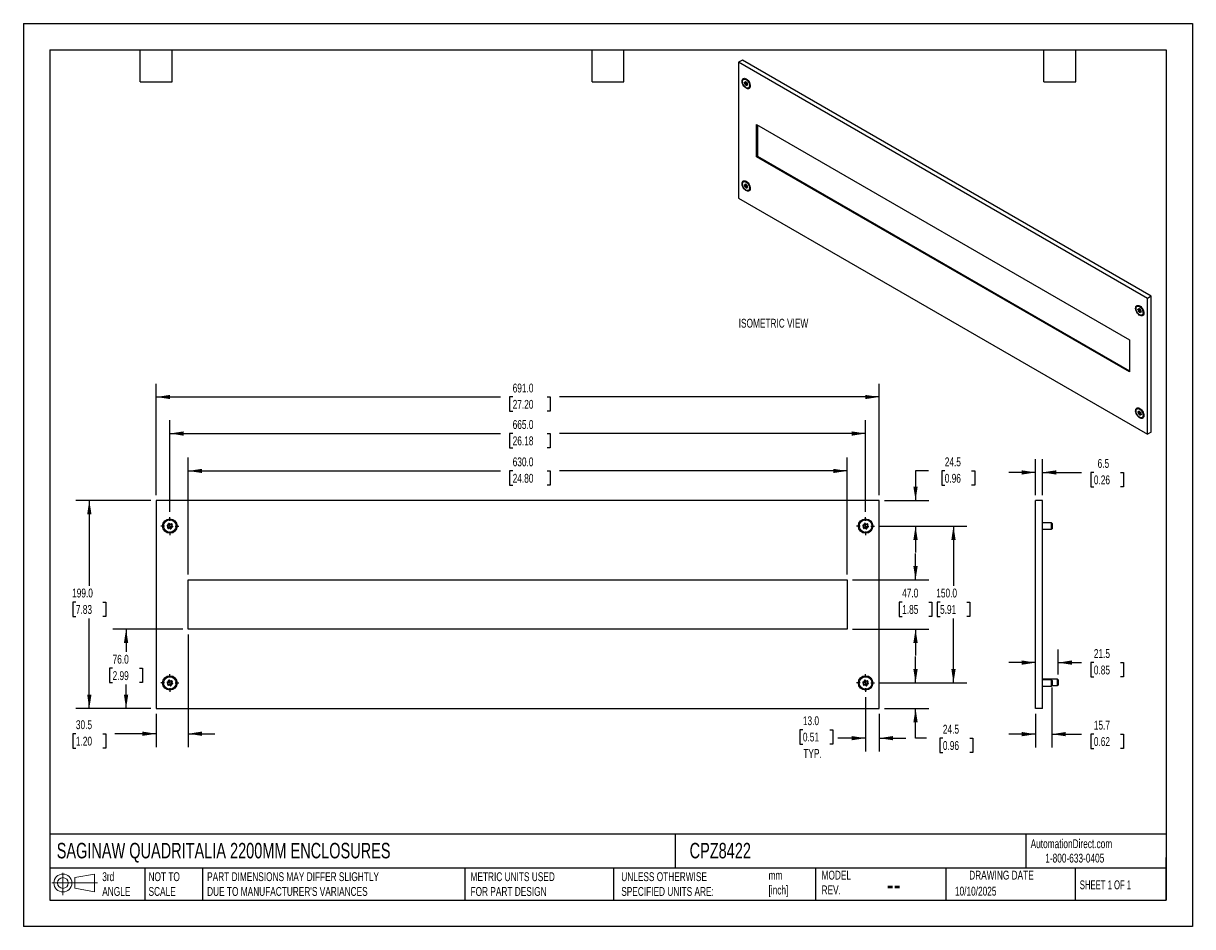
# Model space of a CAD drawing. Header units: millimetres. Extents: x 0 to 1118, y 0 to 864.
import ezdxf

# ---------------------------------------------------------------- set-up
doc = ezdxf.new("R2010")
doc.units = ezdxf.units.MM
doc.header["$LTSCALE"] = 4
doc.layers.add('DIMENSIONS', color=140, linetype='Continuous', lineweight=25)
doc.layers.add('TEXT', color=140, linetype='Continuous', lineweight=25)
doc.styles.add('SLDTEXTSTYLE0', font='TXT', dxfattribs={"width": 0.7})
doc.styles.add('SLDTEXTSTYLE1', font='TXT', dxfattribs={"width": 0.65})
doc.dimstyles.new('SLDDIMSTYLE0', dxfattribs={"dimtxt": 8.632031, "dimasz": 13.208, "dimexe": 0, "dimexo": 0.0625, "dimgap": 2.158008, "dimtad": 0, "dimtih": 1, "dimtoh": 1, "dimdec": 1, "dimrnd": 1e-09, "dimzin": 4, "dimdsep": 46, "dimtxsty": 'SLDTEXTSTYLE0', "dimsah": 1, "dimcen": 0.09, "dimadec": 0, "dimazin": 1, "dimtfac": 1, "dimtdec": 1, "dimtmove": 0, "dimatfit": 0, "dimfxl": 0, "dimfrac": 2, "dimtolj": 1, "dimtzin": 12, "dimarcsym": 0})
doc.dimstyles.new('SLDDIMSTYLE1', dxfattribs={"dimtxt": 8.632031, "dimasz": 13.208, "dimexe": 0, "dimexo": 0.0625, "dimgap": 2.158008, "dimtad": 0, "dimtih": 1, "dimtoh": 1, "dimdec": 1, "dimrnd": 1e-09, "dimzin": 12, "dimdsep": 46, "dimtxsty": 'SLDTEXTSTYLE0', "dimsah": 1, "dimcen": 0.09, "dimadec": 0, "dimazin": 3, "dimtfac": 1, "dimtdec": 1, "dimtmove": 0, "dimatfit": 0, "dimfxl": 0, "dimfrac": 2, "dimtolj": 1, "dimtzin": 12, "dimarcsym": 0})
doc.dimstyles.new('SLDDIMSTYLE2', dxfattribs={"dimtxt": 8.632031, "dimasz": 13.208, "dimexe": 0, "dimexo": 0.0625, "dimgap": 2.158008, "dimtad": 0, "dimtih": 1, "dimtoh": 1, "dimdec": 1, "dimrnd": 1e-09, "dimzin": 4, "dimdsep": 46, "dimtxsty": 'SLDTEXTSTYLE0', "dimsah": 1, "dimcen": 0.09, "dimadec": 0, "dimazin": 1, "dimtfac": 1, "dimtdec": 1, "dimtofl": 0, "dimtmove": 0, "dimatfit": 3, "dimfxl": 0, "dimfrac": 2, "dimtolj": 1, "dimtzin": 12, "dimarcsym": 0})

# ---------------------------------------------------------------- blocks, each defined once
blk = doc.blocks.new('Block11')
at = {"color": 7, "linetype": 'Continuous', "lineweight": 18}
for p, q in [((0, 11.5), (43.5, 11.5)), ((10.4, 21.2), (10.4, 0)), ((21.9, 16.7), (40.7, 20.1)), ((21.9, 6.4), (21.9, 16.7)), ((40.7, 20.1), (40.7, 2.9)), ((21.9, 6.4), (40.7, 2.9))]:
    blk.add_line(p, q, dxfattribs=at)
for radius in [8.6, 5.14]:
    blk.add_circle((10.4, 11.5), radius, dxfattribs=at)
blk = doc.blocks.new('Block12')
at = {"color": 7, "linetype": 'Continuous'}
blk.add_blockref('Block11', (0, 0), dxfattribs=at)
blk = doc.blocks.new('_D')
at = {"layer": 'DIMENSIONS'}
for p, q in [((805, 219.4), (805, 167.5)), ((818, 203.4), (818, 167.5)), ((745.1, 188.3), (742.2, 188.3)), ((742.2, 188.3), (742.2, 174.5)), ((770.7, 188.3), (773.6, 188.3)), ((773.6, 188.3), (773.6, 174.5)), ((805, 180.2), (778.5, 180.2)), ((818, 180.2), (843.4, 180.2)), ((742.2, 174.5), (745.1, 174.5)), ((773.6, 174.5), (770.7, 174.5))]:
    blk.add_line(p, q, dxfattribs=at)
for points in [[(805, 180.2), (791.8, 182.2), (791.8, 178.2)], [(818, 180.2), (831.2, 178.2), (831.2, 182.2)]]:
    blk.add_solid(points, dxfattribs=at)
at = {"layer": 'DIMENSIONS', "char_height": 8.47, "attachment_point": 1, "style": 'SLDTEXTSTYLE0'}
for s, insert in [('13.0', (745.1, 201.1)), ('0.51', (745.1, 185.5)), ('TYP.', (745.5, 169.8))]:
    blk.add_mtext(s, dxfattribs=dict(at, insert=insert))
blk = doc.blocks.new('_D_1')
at = {"layer": 'DIMENSIONS'}
for p, q in [((852.8, 233), (852.8, 258.4)), ((818.6, 233), (865.5, 233)), ((823.1, 208.5), (865.5, 208.5)), ((852.8, 180.2), (852.8, 208.5)), ((863.4, 180.2), (852.8, 180.2)), ((878.9, 180.2), (876, 180.2)), ((876, 180.2), (876, 166.5)), ((904.6, 180.2), (907.5, 180.2)), ((907.5, 180.2), (907.5, 166.5)), ((876, 166.5), (878.9, 166.5)), ((907.5, 166.5), (904.6, 166.5))]:
    blk.add_line(p, q, dxfattribs=at)
for points in [[(852.8, 233), (854.8, 246.2), (850.7, 246.2)], [(852.8, 208.5), (850.7, 195.3), (854.8, 195.3)]]:
    blk.add_solid(points, dxfattribs=at)
at = {"layer": 'DIMENSIONS', "char_height": 8.47, "attachment_point": 1, "style": 'SLDTEXTSTYLE0'}
for s, insert in [('24.5', (878.9, 193)), ('0.96', (878.9, 177.4))]:
    blk.add_mtext(s, dxfattribs=dict(at, insert=insert))
blk = doc.blocks.new('_D_2')
at = {"layer": 'DIMENSIONS'}
for p, q in [((852.8, 331.5), (852.8, 356.9)), ((792.6, 331.5), (865.5, 331.5)), ((840, 310.3), (837.1, 310.3)), ((837.1, 310.3), (837.1, 296.6)), ((865.6, 310.3), (868.5, 310.3)), ((868.5, 310.3), (868.5, 296.6)), ((837.1, 296.6), (840, 296.6)), ((868.5, 296.6), (865.6, 296.6)), ((792.6, 284.5), (865.5, 284.5)), ((852.8, 284.5), (852.8, 259.1))]:
    blk.add_line(p, q, dxfattribs=at)
for points in [[(852.8, 331.5), (854.8, 344.7), (850.7, 344.7)], [(852.8, 284.5), (850.7, 271.3), (854.8, 271.3)]]:
    blk.add_solid(points, dxfattribs=at)
at = {"layer": 'DIMENSIONS', "char_height": 8.47, "attachment_point": 1, "style": 'SLDTEXTSTYLE0'}
for s, insert in [('47.0', (840, 323.2)), ('1.85', (840, 307.5))]:
    blk.add_mtext(s, dxfattribs=dict(at, insert=insert))
blk = doc.blocks.new('_D_3')
at = {"layer": 'DIMENSIONS'}
for p, q in [((865.2, 435.7), (852.8, 435.7)), ((852.8, 435.7), (852.8, 407.5)), ((880.7, 435.7), (877.8, 435.7)), ((877.8, 435.7), (877.8, 422)), ((906.4, 435.7), (909.3, 435.7)), ((909.3, 435.7), (909.3, 422)), ((877.8, 422), (880.7, 422)), ((909.3, 422), (906.4, 422)), ((823.1, 407.5), (865.5, 407.5)), ((818.6, 383), (865.5, 383)), ((852.8, 383), (852.8, 357.6))]:
    blk.add_line(p, q, dxfattribs=at)
for points in [[(852.8, 407.5), (854.8, 420.7), (850.7, 420.7)], [(852.8, 383), (850.7, 369.8), (854.8, 369.8)]]:
    blk.add_solid(points, dxfattribs=at)
at = {"layer": 'DIMENSIONS', "char_height": 8.47, "attachment_point": 1, "style": 'SLDTEXTSTYLE0'}
for s, insert in [('24.5', (880.7, 448.6)), ('0.96', (880.7, 432.9))]:
    blk.add_mtext(s, dxfattribs=dict(at, insert=insert))
blk = doc.blocks.new('_D_4')
at = {"layer": 'DIMENSIONS'}
for p, q in [((818.6, 383), (901.7, 383)), ((889, 383), (889, 326)), ((876.2, 310.3), (873.3, 310.3)), ((873.3, 310.3), (873.3, 296.6)), ((901.9, 310.3), (904.8, 310.3)), ((904.8, 310.3), (904.8, 296.6)), ((873.3, 296.6), (876.2, 296.6)), ((889, 233), (889, 294.7)), ((904.8, 296.6), (901.9, 296.6)), ((818.6, 233), (901.7, 233))]:
    blk.add_line(p, q, dxfattribs=at)
for points in [[(889, 383), (887, 369.8), (891.1, 369.8)], [(889, 233), (891.1, 246.2), (887, 246.2)]]:
    blk.add_solid(points, dxfattribs=at)
at = {"layer": 'DIMENSIONS', "char_height": 8.47, "attachment_point": 1, "style": 'SLDTEXTSTYLE0'}
for s, insert in [('150.0', (872.6, 323.2)), ('5.91', (876.2, 307.5))]:
    blk.add_mtext(s, dxfattribs=dict(at, insert=insert))
blk = doc.blocks.new('_D_5')
at = {"layer": 'DIMENSIONS'}
for p, q in [((157.5, 336.6), (157.5, 448.4)), ((787.5, 336.6), (787.5, 448.4)), ((157.5, 435.7), (456, 435.7)), ((467.7, 435.7), (464.8, 435.7)), ((464.8, 435.7), (464.8, 422)), ((500.6, 435.7), (503.5, 435.7)), ((503.5, 435.7), (503.5, 422)), ((787.5, 435.7), (512.3, 435.7)), ((464.8, 422), (467.7, 422)), ((503.5, 422), (500.6, 422))]:
    blk.add_line(p, q, dxfattribs=at)
for points in [[(157.5, 435.7), (170.7, 433.7), (170.7, 437.7)], [(787.5, 435.7), (774.3, 437.7), (774.3, 433.7)]]:
    blk.add_solid(points, dxfattribs=at)
at = {"layer": 'DIMENSIONS', "char_height": 8.47, "attachment_point": 1, "style": 'SLDTEXTSTYLE0'}
for s, insert in [('630.0', (467.7, 448.6)), ('24.80', (467.7, 432.9))]:
    blk.add_mtext(s, dxfattribs=dict(at, insert=insert))
blk = doc.blocks.new('_D_6')
at = {"layer": 'DIMENSIONS'}
for p, q in [((140, 396.6), (140, 484.2)), ((805, 396.6), (805, 484.2)), ((140, 471.5), (456, 471.5)), ((467.7, 471.5), (464.8, 471.5)), ((464.8, 471.5), (464.8, 457.8)), ((500.6, 471.5), (503.5, 471.5)), ((503.5, 471.5), (503.5, 457.8)), ((805, 471.5), (512.3, 471.5)), ((464.8, 457.8), (467.7, 457.8)), ((503.5, 457.8), (500.6, 457.8))]:
    blk.add_line(p, q, dxfattribs=at)
for points in [[(140, 471.5), (153.2, 469.4), (153.2, 473.5)], [(805, 471.5), (791.8, 473.5), (791.8, 469.4)]]:
    blk.add_solid(points, dxfattribs=at)
at = {"layer": 'DIMENSIONS', "char_height": 8.47, "attachment_point": 1, "style": 'SLDTEXTSTYLE0'}
for s, insert in [('665.0', (467.7, 484.3)), ('26.18', (467.7, 468.7))]:
    blk.add_mtext(s, dxfattribs=dict(at, insert=insert))
blk = doc.blocks.new('_D_7')
at = {"layer": 'DIMENSIONS'}
for p, q in [((127, 412.6), (127, 519.1)), ((818, 412.6), (818, 519.1)), ((127, 506.4), (456, 506.4)), ((467.7, 506.4), (464.8, 506.4)), ((464.8, 506.4), (464.8, 492.7)), ((500.6, 506.4), (503.5, 506.4)), ((503.5, 506.4), (503.5, 492.7)), ((818, 506.4), (512.3, 506.4)), ((464.8, 492.7), (467.7, 492.7)), ((503.5, 492.7), (500.6, 492.7))]:
    blk.add_line(p, q, dxfattribs=at)
for points in [[(127, 506.4), (140.2, 504.4), (140.2, 508.4)], [(818, 506.4), (804.8, 508.4), (804.8, 504.4)]]:
    blk.add_solid(points, dxfattribs=at)
at = {"layer": 'DIMENSIONS', "char_height": 8.47, "attachment_point": 1, "style": 'SLDTEXTSTYLE0'}
for s, insert in [('691.0', (467.7, 519.2)), ('27.20', (467.7, 503.6))]:
    blk.add_mtext(s, dxfattribs=dict(at, insert=insert))
blk = doc.blocks.new('_D_8')
at = {"layer": 'DIMENSIONS'}
for p, q in [((152.4, 284.5), (85.5, 284.5)), ((98.2, 284.5), (98.2, 262.7)), ((85.3, 247), (82.4, 247)), ((82.4, 247), (82.4, 233.3)), ((111, 247), (113.9, 247)), ((113.9, 247), (113.9, 233.3)), ((82.4, 233.3), (85.3, 233.3)), ((98.2, 208.5), (98.2, 231.4)), ((113.9, 233.3), (111, 233.3)), ((121.9, 208.5), (85.5, 208.5))]:
    blk.add_line(p, q, dxfattribs=at)
for points in [[(98.2, 284.5), (96.1, 271.3), (100.2, 271.3)], [(98.2, 208.5), (100.2, 221.7), (96.1, 221.7)]]:
    blk.add_solid(points, dxfattribs=at)
at = {"layer": 'DIMENSIONS', "char_height": 8.47, "attachment_point": 1, "style": 'SLDTEXTSTYLE0'}
for s, insert in [('76.0', (85.3, 259.9)), ('2.99', (85.3, 244.2))]:
    blk.add_mtext(s, dxfattribs=dict(at, insert=insert))
blk = doc.blocks.new('_D_9')
at = {"layer": 'DIMENSIONS'}
for p, q in [((121.9, 407.5), (50.3, 407.5)), ((63, 407.5), (63, 326)), ((50.2, 310.3), (47.3, 310.3)), ((47.3, 310.3), (47.3, 296.6)), ((75.8, 310.3), (78.7, 310.3)), ((78.7, 310.3), (78.7, 296.6)), ((47.3, 296.6), (50.2, 296.6)), ((63, 208.5), (63, 294.7)), ((78.7, 296.6), (75.8, 296.6)), ((121.9, 208.5), (50.3, 208.5))]:
    blk.add_line(p, q, dxfattribs=at)
for points in [[(63, 407.5), (61, 394.3), (65.1, 394.3)], [(63, 208.5), (65.1, 221.7), (61, 221.7)]]:
    blk.add_solid(points, dxfattribs=at)
at = {"layer": 'DIMENSIONS', "char_height": 8.47, "attachment_point": 1, "style": 'SLDTEXTSTYLE0'}
for s, insert in [('199.0', (46.6, 323.2)), ('7.83', (50.2, 307.5))]:
    blk.add_mtext(s, dxfattribs=dict(at, insert=insert))
blk = doc.blocks.new('_D_10')
at = {"layer": 'DIMENSIONS'}
for p, q in [((157.5, 279.4), (157.5, 171.7)), ((127, 203.4), (127, 171.7)), ((50.2, 184.4), (47.3, 184.4)), ((47.3, 184.4), (47.3, 170.7)), ((75.8, 184.4), (78.7, 184.4)), ((78.7, 184.4), (78.7, 170.7)), ((127, 184.4), (87.5, 184.4)), ((157.5, 184.4), (182.9, 184.4)), ((47.3, 170.7), (50.2, 170.7)), ((78.7, 170.7), (75.8, 170.7))]:
    blk.add_line(p, q, dxfattribs=at)
for points in [[(127, 184.4), (113.8, 186.5), (113.8, 182.4)], [(157.5, 184.4), (170.7, 182.4), (170.7, 186.5)]]:
    blk.add_solid(points, dxfattribs=at)
at = {"layer": 'DIMENSIONS', "char_height": 8.47, "attachment_point": 1, "style": 'SLDTEXTSTYLE0'}
for s, insert in [('30.5', (50.2, 197.3)), ('1.20', (50.2, 181.6))]:
    blk.add_mtext(s, dxfattribs=dict(at, insert=insert))
blk = doc.blocks.new('SW_CENTERMARKSYMBOL_0')
at = {"layer": 'DIMENSIONS', "color": 0}
for p, q in [((-5.08, 0), (-8.54, 0)), ((0, 0), (-2.54, 0)), ((0, 5.08), (0, 8.54)), ((0, 0), (0, 2.54)), ((0, 0), (0, -2.54)), ((0, 0), (2.54, 0)), ((5.08, 0), (8.54, 0)), ((0, -5.08), (0, -8.54))]:
    blk.add_line(p, q, dxfattribs=at)
blk = doc.blocks.new('SW_CENTERMARKSYMBOL_1')
at = {"layer": 'DIMENSIONS', "color": 0}
for p, q in [((-5.08, 0), (-8.54, 0)), ((0, 0), (-2.54, 0)), ((0, 5.08), (0, 8.54)), ((0, 0), (0, 2.54)), ((0, 0), (0, -2.54)), ((0, 0), (2.54, 0)), ((5.08, 0), (8.54, 0)), ((0, -5.08), (0, -8.54))]:
    blk.add_line(p, q, dxfattribs=at)
blk = doc.blocks.new('SW_CENTERMARKSYMBOL_2')
at = {"layer": 'DIMENSIONS', "color": 0}
for p, q in [((-5.08, 0), (-8.54, 0)), ((0, 0), (-2.54, 0)), ((0, 5.08), (0, 8.54)), ((0, 0), (0, 2.54)), ((0, 0), (0, -2.54)), ((0, 0), (2.54, 0)), ((5.08, 0), (8.54, 0)), ((0, -5.08), (0, -8.54))]:
    blk.add_line(p, q, dxfattribs=at)
blk = doc.blocks.new('SW_CENTERMARKSYMBOL_3')
at = {"layer": 'DIMENSIONS', "color": 0}
for p, q in [((-5.08, 0), (-8.54, 0)), ((0, 0), (-2.54, 0)), ((0, 5.08), (0, 8.54)), ((0, 0), (0, 2.54)), ((0, 0), (0, -2.54)), ((0, 0), (2.54, 0)), ((5.08, 0), (8.54, 0)), ((0, -5.08), (0, -8.54))]:
    blk.add_line(p, q, dxfattribs=at)
blk = doc.blocks.new('_D_11')
at = {"layer": 'DIMENSIONS'}
for p, q in [((967.5, 412.6), (967.5, 447)), ((974, 412.6), (974, 447)), ((967.5, 434.3), (942.1, 434.3)), ((974, 434.3), (1011.5, 434.3)), ((1023.2, 434.3), (1020.3, 434.3)), ((1020.3, 434.3), (1020.3, 420.5)), ((1048.8, 434.3), (1051.7, 434.3)), ((1051.7, 434.3), (1051.7, 420.5)), ((1020.3, 420.5), (1023.2, 420.5)), ((1051.7, 420.5), (1048.8, 420.5))]:
    blk.add_line(p, q, dxfattribs=at)
for points in [[(967.5, 434.3), (954.3, 436.3), (954.3, 432.2)], [(974, 434.3), (987.2, 432.2), (987.2, 436.3)]]:
    blk.add_solid(points, dxfattribs=at)
at = {"layer": 'DIMENSIONS', "char_height": 8.47, "attachment_point": 1, "style": 'SLDTEXTSTYLE0'}
for s, insert in [('6.5', (1026.8, 447.1)), ('0.26', (1023.2, 431.4))]:
    blk.add_mtext(s, dxfattribs=dict(at, insert=insert))
blk = doc.blocks.new('_D_12')
at = {"layer": 'DIMENSIONS'}
for p, q in [((983.2, 228.5), (983.2, 171.3)), ((967.5, 203.4), (967.5, 171.3)), ((967.5, 184), (942.1, 184)), ((983.2, 184), (1011.5, 184)), ((1023.2, 184), (1020.3, 184)), ((1020.3, 184), (1020.3, 170.3)), ((1048.8, 184), (1051.7, 184)), ((1051.7, 184), (1051.7, 170.3)), ((1020.3, 170.3), (1023.2, 170.3)), ((1051.7, 170.3), (1048.8, 170.3))]:
    blk.add_line(p, q, dxfattribs=at)
for points in [[(967.5, 184), (954.3, 186.1), (954.3, 182)], [(983.2, 184), (996.4, 182), (996.4, 186.1)]]:
    blk.add_solid(points, dxfattribs=at)
at = {"layer": 'DIMENSIONS', "char_height": 8.47, "attachment_point": 1, "style": 'SLDTEXTSTYLE0'}
for s, insert in [('15.7', (1023.2, 196.9)), ('0.62', (1023.2, 181.2))]:
    blk.add_mtext(s, dxfattribs=dict(at, insert=insert))
blk = doc.blocks.new('_D_13')
at = {"layer": 'DIMENSIONS'}
for p, q in [((989, 241.1), (989, 265.1)), ((967.5, 252.4), (942.1, 252.4)), ((989, 252.4), (1011.5, 252.4)), ((1023.2, 252.4), (1020.3, 252.4)), ((1020.3, 252.4), (1020.3, 238.7)), ((1048.8, 252.4), (1051.7, 252.4)), ((1051.7, 252.4), (1051.7, 238.7)), ((1020.3, 238.7), (1023.2, 238.7)), ((1051.7, 238.7), (1048.8, 238.7))]:
    blk.add_line(p, q, dxfattribs=at)
for points in [[(967.5, 252.4), (954.3, 254.5), (954.3, 250.4)], [(989, 252.4), (1002.2, 250.4), (1002.2, 254.5)]]:
    blk.add_solid(points, dxfattribs=at)
at = {"layer": 'DIMENSIONS', "char_height": 8.47, "attachment_point": 1, "style": 'SLDTEXTSTYLE0'}
for s, insert in [('21.5', (1023.2, 265.3)), ('0.85', (1023.2, 249.6))]:
    blk.add_mtext(s, dxfattribs=dict(at, insert=insert))

msp = doc.modelspace()

# ---------------------------------------------------------------- linework, layer by layer
at = {"color": 7, "linetype": 'Continuous'}
for p, q in [((0.01, 863.61), (0.01, 0.01)), ((0.01, 863.61), (1117.61, 863.61)), ((1117.61, 863.61), (1117.61, 0.01)), ((1117.61, 0.01), (0.01, 0.01))]:
    msp.add_line(p, q, dxfattribs=at)
for p, q in [((687.23, 828.5), (683.55, 826.37)), ((1078.12, 602.84), (687.23, 828.5)), ((1074.44, 600.72), (683.55, 826.37)), ((683.55, 826.37), (683.55, 696.38)), ((688.51, 810.28), (688.34, 810.18)), ((690.4, 807.63), (689.27, 806.97)), ((689.58, 806.46), (689.27, 806.97)), ((689.38, 807.46), (689.79, 807.37)), ((690.7, 806.33), (689.57, 805.68)), ((689.57, 805.68), (689.66, 806.1)), ((690.71, 807.11), (689.58, 806.46)), ((690.79, 806.75), (689.66, 806.1)), ((689.91, 807.38), (690.57, 807.77)), ((691.06, 805.74), (689.92, 805.08)), ((690.34, 804.99), (689.92, 805.08)), ((689.98, 807.49), (690.08, 807.92)), ((690.54, 807.82), (689.98, 807.49)), ((690.29, 808.04), (690.08, 807.92)), ((691.47, 805.64), (690.34, 804.99)), ((690.4, 807.63), (690.39, 807.66)), ((690.71, 807.11), (690.4, 807.63)), ((690.55, 807.81), (690.86, 807.29)), ((691.74, 805.41), (690.61, 804.76)), ((690.92, 804.24), (690.61, 804.76)), ((690.7, 806.33), (690.79, 806.75)), ((691.28, 809.83), (690.91, 810.04)), ((691.47, 805.64), (691.06, 805.74)), ((691.14, 807.06), (691.55, 806.97)), ((691.44, 809.73), (691.28, 809.83)), ((692.22, 805.05), (691.56, 804.67)), ((692.24, 805), (691.68, 804.68)), ((692.09, 804.59), (691.68, 804.68)), ((692.03, 804.94), (691.74, 805.41)), ((691.9, 806.37), (691.81, 805.95)), ((691.89, 805.59), (692.2, 805.08)), ((692.28, 804.7), (692.09, 804.59)), ((694.3, 804.59), (694.29, 804.81)), ((691.49, 804.57), (690.92, 804.24)), ((691.49, 804.56), (691.39, 804.13)), ((693.14, 801.87), (693.31, 801.97)), ((694.3, 804.16), (694.3, 804.59)), ((700.8, 766.77), (1057.19, 561.03)), ((700.8, 736.06), (700.8, 766.77)), ((701.65, 766.28), (701.65, 736.55)), ((701.65, 736.55), (700.8, 736.06)), ((1057.19, 530.33), (700.8, 736.06)), ((701.65, 736.55), (1057.19, 531.31)), ((688.51, 712.3), (688.34, 712.2)), ((690.4, 709.64), (689.27, 708.99)), ((689.58, 708.48), (689.27, 708.99)), ((689.38, 709.47), (689.79, 709.38)), ((690.7, 708.35), (689.57, 707.69)), ((689.57, 707.69), (689.66, 708.12)), ((690.71, 709.13), (689.58, 708.48)), ((690.79, 708.77), (689.66, 708.12)), ((689.91, 709.4), (690.57, 709.78)), ((691.06, 707.75), (689.92, 707.1)), ((690.34, 707.01), (689.92, 707.1)), ((689.98, 709.51), (690.08, 709.93)), ((690.54, 709.83), (689.98, 709.51)), ((690.29, 710.06), (690.08, 709.93)), ((691.47, 707.66), (690.34, 707.01)), ((690.4, 709.64), (690.39, 709.67)), ((690.71, 709.13), (690.4, 709.64)), ((690.55, 709.83), (690.86, 709.31)), ((691.74, 707.43), (690.61, 706.77)), ((690.92, 706.25), (690.61, 706.77)), ((690.7, 708.35), (690.79, 708.77)), ((691.28, 711.84), (690.91, 712.06)), ((691.49, 706.58), (690.92, 706.25)), ((691.47, 707.66), (691.06, 707.75)), ((691.14, 709.07), (691.55, 708.98)), ((691.44, 711.74), (691.28, 711.84)), ((691.49, 706.57), (691.39, 706.15)), ((692.22, 707.06), (691.56, 706.68)), ((692.24, 707.02), (691.68, 706.7)), ((692.09, 706.61), (691.68, 706.7)), ((692.03, 706.95), (691.74, 707.43)), ((691.9, 708.39), (691.81, 707.96)), ((691.89, 707.6), (692.2, 707.09)), ((692.28, 706.71), (692.09, 706.61)), ((694.3, 706.61), (694.29, 706.82)), ((694.3, 706.18), (694.3, 706.61)), ((683.55, 696.38), (1074.44, 470.72)), ((693.14, 703.88), (693.31, 703.98)), ((1064.69, 593.12), (1064.52, 593.02)), ((1067.46, 592.66), (1067.09, 592.88)), ((1067.63, 592.56), (1067.46, 592.66)), ((1078.12, 602.84), (1074.44, 600.72)), ((1074.44, 470.72), (1074.44, 600.72)), ((1078.12, 472.85), (1078.12, 602.84)), ((1066.58, 590.46), (1065.45, 589.81)), ((1065.76, 589.3), (1065.45, 589.81)), ((1065.56, 590.3), (1065.97, 590.2)), ((1066.88, 589.17), (1065.75, 588.51)), ((1065.75, 588.51), (1065.84, 588.94)), ((1066.89, 589.95), (1065.76, 589.3)), ((1066.98, 589.59), (1065.84, 588.94)), ((1066.09, 590.22), (1066.75, 590.6)), ((1067.24, 588.57), (1066.11, 587.92)), ((1066.52, 587.83), (1066.11, 587.92)), ((1066.16, 590.33), (1066.26, 590.75)), ((1066.72, 590.65), (1066.16, 590.33)), ((1066.47, 590.88), (1066.26, 590.75)), ((1067.65, 588.48), (1066.52, 587.83)), ((1066.58, 590.46), (1066.57, 590.49)), ((1066.89, 589.95), (1066.58, 590.46)), ((1066.73, 590.65), (1067.04, 590.13)), ((1067.92, 588.25), (1066.79, 587.59)), ((1067.1, 587.07), (1066.79, 587.59)), ((1066.88, 589.17), (1066.98, 589.59)), ((1067.67, 587.4), (1067.1, 587.07)), ((1067.65, 588.48), (1067.24, 588.57)), ((1067.32, 589.89), (1067.73, 589.8)), ((1067.67, 587.39), (1067.57, 586.97)), ((1068.4, 587.88), (1067.75, 587.5)), ((1068.42, 587.84), (1067.86, 587.52)), ((1068.27, 587.43), (1067.86, 587.52)), ((1068.21, 587.77), (1067.92, 588.25)), ((1068.09, 589.21), (1067.99, 588.79)), ((1068.07, 588.43), (1068.38, 587.91)), ((1068.46, 587.53), (1068.27, 587.43)), ((1069.32, 584.7), (1069.49, 584.8)), ((1070.48, 587.43), (1070.47, 587.64)), ((1070.48, 587), (1070.48, 587.43)), ((1057.19, 561.03), (1057.19, 530.33)), ((1064.69, 495.13), (1064.52, 495.03)), ((1066.58, 492.48), (1065.45, 491.82)), ((1065.76, 491.31), (1065.45, 491.82)), ((1065.56, 492.31), (1065.97, 492.22)), ((1066.89, 491.96), (1065.76, 491.31)), ((1066.09, 492.23), (1066.75, 492.62)), ((1066.16, 492.35), (1066.26, 492.77)), ((1066.72, 492.67), (1066.16, 492.35)), ((1066.47, 492.89), (1066.26, 492.77)), ((1066.58, 492.48), (1066.57, 492.51)), ((1066.89, 491.96), (1066.58, 492.48)), ((1066.73, 492.66), (1067.04, 492.14)), ((1067.46, 494.68), (1067.09, 494.89)), ((1067.32, 491.91), (1067.73, 491.82)), ((1067.63, 494.58), (1067.46, 494.68)), ((1066.88, 491.18), (1065.75, 490.53)), ((1065.75, 490.53), (1065.84, 490.95)), ((1066.98, 491.6), (1065.84, 490.95)), ((1067.24, 490.59), (1066.11, 489.93)), ((1066.52, 489.84), (1066.11, 489.93)), ((1067.65, 490.49), (1066.52, 489.84)), ((1067.92, 490.26), (1066.79, 489.61)), ((1067.1, 489.09), (1066.79, 489.61)), ((1066.88, 491.18), (1066.98, 491.6)), ((1067.67, 489.42), (1067.1, 489.09)), ((1067.65, 490.49), (1067.24, 490.59)), ((1067.67, 489.41), (1067.57, 488.98)), ((1068.4, 489.9), (1067.75, 489.52)), ((1068.42, 489.85), (1067.86, 489.53)), ((1068.27, 489.44), (1067.86, 489.53)), ((1068.21, 489.79), (1067.92, 490.26)), ((1068.09, 491.22), (1067.99, 490.8)), ((1068.07, 490.44), (1068.38, 489.93)), ((1068.46, 489.55), (1068.27, 489.44)), ((1069.32, 486.72), (1069.49, 486.82)), ((1070.48, 489.44), (1070.47, 489.66)), ((1070.48, 489.01), (1070.48, 489.44)), ((1078.12, 472.85), (1074.44, 470.72)), ((127.02, 407.47), (127.02, 208.47)), ((818.02, 407.47), (127.02, 407.47)), ((818.02, 208.47), (818.02, 407.47)), ((974.01, 407.47), (967.51, 407.47)), ((967.51, 208.47), (967.51, 407.47)), ((974.01, 208.47), (974.01, 407.47)), ((137.98, 382.62), (137.44, 383.13)), ((137.63, 383.97), (138.35, 384.19)), ((137.96, 381.41), (138.13, 382.14)), ((139.32, 381.03), (138.59, 380.81)), ((138.69, 384.56), (138.86, 385.29)), ((139.69, 385.54), (140.24, 385.02)), ((140.36, 380.4), (139.8, 380.92)), ((140.73, 384.91), (141.46, 385.13)), ((141.36, 381.39), (141.18, 380.65)), ((142.41, 381.97), (141.7, 381.75)), ((142.09, 384.54), (141.92, 383.8)), ((142.06, 383.33), (142.61, 382.81)), ((802.98, 382.62), (802.44, 383.13)), ((802.63, 383.97), (803.35, 384.19)), ((802.96, 381.41), (803.13, 382.14)), ((804.32, 381.03), (803.59, 380.81)), ((803.69, 384.56), (803.86, 385.29)), ((804.69, 385.54), (805.24, 385.02)), ((805.36, 380.4), (804.8, 380.92)), ((805.73, 384.91), (806.46, 385.13)), ((806.36, 381.39), (806.18, 380.65)), ((807.41, 381.97), (806.7, 381.75)), ((807.09, 384.54), (806.92, 383.8)), ((807.06, 383.33), (807.61, 382.81)), ((967.51, 388.97), (967.21, 388.97)), ((967.21, 388.97), (967.21, 381.61)), ((967.21, 381.61), (967.21, 376.97)), ((982.71, 385.97), (974.01, 385.97)), ((983.21, 385.47), (982.71, 385.97)), ((982.71, 379.97), (982.71, 385.97)), ((982.71, 379.97), (983.21, 380.47)), ((983.21, 385.47), (983.21, 380.47)), ((967.21, 376.97), (967.51, 376.97)), ((974.01, 379.97), (982.71, 379.97)), ((157.52, 331.47), (787.52, 331.47)), ((157.52, 284.47), (157.52, 331.47)), ((787.52, 331.47), (787.52, 284.47)), ((787.52, 284.47), (157.52, 284.47)), ((138.69, 234.56), (138.86, 235.29)), ((139.69, 235.54), (140.24, 235.02)), ((140.73, 234.91), (141.46, 235.13)), ((803.69, 234.56), (803.86, 235.29)), ((804.69, 235.54), (805.24, 235.02)), ((805.73, 234.91), (806.46, 235.13)), ((967.51, 238.97), (967.21, 238.97)), ((967.21, 238.97), (967.21, 231.61)), ((988.51, 236.47), (974.01, 236.47)), ((982.71, 235.97), (974.01, 235.97)), ((983.21, 235.47), (982.71, 235.97)), ((982.71, 229.97), (982.71, 235.97)), ((983.21, 235.47), (983.21, 230.47)), ((989.01, 235.97), (988.51, 236.47)), ((988.51, 230.47), (988.51, 236.47)), ((989.01, 235.97), (989.01, 230.97)), ((137.98, 232.62), (137.44, 233.13)), ((137.63, 233.97), (138.35, 234.19)), ((137.96, 231.41), (138.13, 232.14)), ((139.32, 231.03), (138.59, 230.81)), ((140.36, 230.4), (139.8, 230.92)), ((141.36, 231.39), (141.18, 230.65)), ((142.41, 231.97), (141.7, 231.75)), ((142.09, 234.54), (141.92, 233.8)), ((142.06, 233.33), (142.61, 232.81)), ((802.98, 232.62), (802.44, 233.13)), ((802.63, 233.97), (803.35, 234.19)), ((802.96, 231.41), (803.13, 232.14)), ((804.32, 231.03), (803.59, 230.81)), ((805.36, 230.4), (804.8, 230.92)), ((806.36, 231.39), (806.18, 230.65)), ((807.41, 231.97), (806.7, 231.75)), ((807.09, 234.54), (806.92, 233.8)), ((807.06, 233.33), (807.61, 232.81)), ((967.21, 231.61), (967.21, 226.97)), ((967.21, 226.97), (967.51, 226.97)), ((974.01, 229.97), (982.71, 229.97)), ((982.71, 229.97), (983.21, 230.47)), ((983.21, 230.47), (988.51, 230.47)), ((988.51, 230.47), (989.01, 230.97)), ((127.02, 208.47), (818.02, 208.47)), ((974.01, 208.47), (967.51, 208.47))]:
    msp.add_line(p, q)
at = {"flags": 128}
for points in [[(690.91, 810.65), (691.81, 810.01), (692.67, 809.15), (693.43, 808.14), (694.05, 807.01), (694.51, 805.84), (694.77, 804.68), (694.82, 803.6), (694.66, 802.66), (694.3, 801.9), (693.76, 801.37), (693.06, 801.1), (692.25, 801.09), (691.36, 801.36), (690.45, 801.89), (689.56, 802.64), (688.75, 803.58), (688.05, 804.66), (687.51, 805.82), (687.15, 806.99), (686.99, 808.12), (687.04, 809.14), (687.3, 810), (687.76, 810.64), (688.38, 811.05), (689.15, 811.19), (690, 811.05), (690.91, 810.65)], [(694.04, 803.23), (693.75, 802.48), (693.26, 801.95), (692.62, 801.68), (691.86, 801.68), (691.02, 801.95), (690.17, 802.48), (689.36, 803.24), (688.63, 804.16), (688.04, 805.21), (687.61, 806.31), (687.38, 807.38), (687.36, 808.38), (687.55, 809.22), (687.95, 809.87), (688.51, 810.27), (689.22, 810.41), (690.02, 810.27), (690.87, 809.86), (691.71, 809.22), (692.49, 808.37), (693.16, 807.37), (693.67, 806.29), (694, 805.2), (694.13, 804.15), (694.04, 803.23)], [(688.51, 810.28), (688.68, 810.37), (689.39, 810.5), (690.19, 810.37), (691.04, 809.96), (691.88, 809.31), (692.66, 808.47), (693.33, 807.47), (693.84, 806.39), (694.17, 805.3), (694.3, 804.25), (694.21, 803.33)], [(689.27, 806.97), (689.23, 807.07), (689.19, 807.16), (689.18, 807.25), (689.19, 807.33), (689.22, 807.4), (689.26, 807.44), (689.32, 807.46), (689.38, 807.46)], [(690.08, 807.92), (690.1, 807.98), (690.15, 808.03), (690.2, 808.05), (690.27, 808.05), (690.34, 808.02), (690.42, 807.97), (690.49, 807.9), (690.55, 807.81)], [(692.2, 805.08), (692.25, 804.98), (692.28, 804.89), (692.29, 804.8), (692.28, 804.72), (692.25, 804.65), (692.21, 804.61), (692.15, 804.59), (692.09, 804.59)], [(691.39, 804.13), (691.37, 804.07), (691.32, 804.02), (691.27, 804), (691.2, 804.01), (691.13, 804.03), (691.05, 804.08), (690.98, 804.15), (690.92, 804.24)], [(690.91, 712.67), (691.81, 712.02), (692.67, 711.17), (693.43, 710.15), (694.05, 709.03), (694.51, 707.85), (694.77, 706.7), (694.82, 705.62), (694.66, 704.67), (694.3, 703.91), (693.76, 703.38), (693.06, 703.11), (692.25, 703.11), (691.36, 703.38), (690.45, 703.9), (689.56, 704.66), (688.75, 705.6), (688.05, 706.68), (687.51, 707.83), (687.15, 709.01), (686.99, 710.13), (687.04, 711.15), (687.3, 712.01), (687.76, 712.66), (688.38, 713.06), (689.15, 713.2), (690, 713.07), (690.91, 712.67)], [(694.04, 705.24), (693.75, 704.49), (693.26, 703.96), (692.62, 703.69), (691.86, 703.69), (691.02, 703.97), (690.17, 704.5), (689.36, 705.25), (688.63, 706.18), (688.04, 707.22), (687.61, 708.32), (687.38, 709.4), (687.36, 710.39), (687.55, 711.24), (687.95, 711.88), (688.51, 712.29), (689.22, 712.42), (690.02, 712.28), (690.87, 711.88), (691.71, 711.23), (692.49, 710.38), (693.16, 709.39), (693.67, 708.31), (694, 707.21), (694.13, 706.17), (694.04, 705.24)], [(688.51, 712.3), (688.68, 712.38), (689.39, 712.52), (690.19, 712.38), (691.04, 711.98), (691.88, 711.33), (692.66, 710.48), (693.33, 709.49), (693.84, 708.41), (694.17, 707.31), (694.3, 706.27), (694.21, 705.34)], [(689.27, 708.99), (689.23, 709.08), (689.19, 709.18), (689.18, 709.27), (689.19, 709.35), (689.22, 709.41), (689.26, 709.46), (689.32, 709.48), (689.38, 709.47)], [(690.08, 709.93), (690.1, 710), (690.15, 710.04), (690.2, 710.06), (690.27, 710.06), (690.34, 710.03), (690.42, 709.98), (690.49, 709.91), (690.55, 709.83)], [(691.39, 706.15), (691.37, 706.08), (691.32, 706.04), (691.27, 706.02), (691.2, 706.02), (691.13, 706.05), (691.05, 706.1), (690.98, 706.17), (690.92, 706.25)], [(692.2, 707.09), (692.25, 707), (692.28, 706.9), (692.29, 706.81), (692.28, 706.73), (692.25, 706.67), (692.21, 706.62), (692.15, 706.6), (692.09, 706.61)], [(1067.09, 593.49), (1067.99, 592.84), (1068.85, 591.99), (1069.61, 590.97), (1070.23, 589.85), (1070.69, 588.67), (1070.95, 587.52), (1071, 586.44), (1070.84, 585.49), (1070.48, 584.73), (1069.94, 584.2), (1069.24, 583.93), (1068.43, 583.93), (1067.54, 584.2), (1066.63, 584.72), (1065.74, 585.48), (1064.93, 586.42), (1064.23, 587.5), (1063.69, 588.65), (1063.33, 589.83), (1063.17, 590.96), (1063.22, 591.97), (1063.49, 592.83), (1063.94, 593.48), (1064.57, 593.88), (1065.33, 594.02), (1066.18, 593.89), (1067.09, 593.49)], [(1070.22, 586.06), (1069.93, 585.31), (1069.44, 584.78), (1068.8, 584.51), (1068.04, 584.51), (1067.21, 584.79), (1066.36, 585.32), (1065.54, 586.07), (1064.81, 587), (1064.22, 588.04), (1063.79, 589.14), (1063.56, 590.22), (1063.54, 591.21), (1063.73, 592.06), (1064.13, 592.7), (1064.69, 593.11), (1065.4, 593.24), (1066.21, 593.1), (1067.05, 592.7), (1067.89, 592.05), (1068.67, 591.2), (1069.34, 590.21), (1069.85, 589.13), (1070.18, 588.03), (1070.31, 586.99), (1070.22, 586.06)], [(1064.69, 593.12), (1064.86, 593.2), (1065.57, 593.34), (1066.38, 593.2), (1067.22, 592.8), (1068.06, 592.15), (1068.84, 591.3), (1069.51, 590.31), (1070.02, 589.23), (1070.35, 588.13), (1070.48, 587.09), (1070.39, 586.16)], [(1065.45, 589.81), (1065.41, 589.9), (1065.38, 590), (1065.36, 590.09), (1065.37, 590.17), (1065.4, 590.23), (1065.44, 590.28), (1065.5, 590.3), (1065.56, 590.3)], [(1066.26, 590.75), (1066.29, 590.82), (1066.33, 590.86), (1066.39, 590.88), (1066.45, 590.88), (1066.53, 590.85), (1066.6, 590.8), (1066.67, 590.73), (1066.73, 590.65)], [(1067.57, 586.97), (1067.55, 586.9), (1067.5, 586.86), (1067.45, 586.84), (1067.38, 586.84), (1067.31, 586.87), (1067.23, 586.92), (1067.16, 586.99), (1067.1, 587.07)], [(1068.38, 587.91), (1068.43, 587.82), (1068.46, 587.72), (1068.47, 587.63), (1068.46, 587.55), (1068.44, 587.49), (1068.39, 587.44), (1068.34, 587.42), (1068.27, 587.43)], [(1067.09, 495.5), (1067.99, 494.86), (1068.85, 494), (1069.61, 492.99), (1070.23, 491.86), (1070.69, 490.69), (1070.95, 489.53), (1071, 488.45), (1070.84, 487.51), (1070.48, 486.75), (1069.94, 486.22), (1069.24, 485.95), (1068.43, 485.94), (1067.54, 486.21), (1066.63, 486.74), (1065.74, 487.49), (1064.93, 488.43), (1064.23, 489.51), (1063.69, 490.67), (1063.33, 491.84), (1063.17, 492.97), (1063.22, 493.99), (1063.49, 494.85), (1063.94, 495.49), (1064.57, 495.9), (1065.33, 496.04), (1066.18, 495.9), (1067.09, 495.5)], [(1070.22, 488.08), (1069.93, 487.33), (1069.44, 486.8), (1068.8, 486.53), (1068.04, 486.53), (1067.21, 486.8), (1066.36, 487.33), (1065.54, 488.09), (1064.81, 489.01), (1064.22, 490.06), (1063.79, 491.16), (1063.56, 492.23), (1063.54, 493.23), (1063.73, 494.07), (1064.13, 494.72), (1064.69, 495.12), (1065.4, 495.26), (1066.21, 495.12), (1067.05, 494.71), (1067.89, 494.07), (1068.67, 493.22), (1069.34, 492.22), (1069.85, 491.15), (1070.18, 490.05), (1070.31, 489), (1070.22, 488.08)], [(1064.69, 495.13), (1064.86, 495.22), (1065.57, 495.36), (1066.38, 495.22), (1067.22, 494.81), (1068.06, 494.16), (1068.84, 493.32), (1069.51, 492.32), (1070.02, 491.24), (1070.35, 490.15), (1070.48, 489.1), (1070.39, 488.18)], [(1065.45, 491.82), (1065.41, 491.92), (1065.38, 492.01), (1065.36, 492.1), (1065.37, 492.18), (1065.4, 492.25), (1065.44, 492.29), (1065.5, 492.31), (1065.56, 492.31)], [(1066.26, 492.77), (1066.29, 492.83), (1066.33, 492.88), (1066.39, 492.9), (1066.45, 492.9), (1066.53, 492.87), (1066.6, 492.82), (1066.67, 492.75), (1066.73, 492.66)], [(1067.57, 488.98), (1067.55, 488.92), (1067.5, 488.87), (1067.45, 488.85), (1067.38, 488.86), (1067.31, 488.88), (1067.23, 488.93), (1067.16, 489), (1067.1, 489.09)], [(1068.38, 489.93), (1068.43, 489.83), (1068.46, 489.74), (1068.47, 489.65), (1068.46, 489.57), (1068.44, 489.5), (1068.39, 489.46), (1068.34, 489.44), (1068.27, 489.44)]]:
    msp.add_lwpolyline(points, dxfattribs=at)
for centre, radius in [((140.02, 382.97), 6.93), ((140.02, 382.97), 6), ((140.02, 382.97), 1.98), ((805.02, 382.97), 6.93), ((805.02, 382.97), 6), ((805.02, 382.97), 1.98), ((140.02, 232.97), 6.93), ((140.02, 232.97), 6), ((140.02, 232.97), 1.98), ((805.02, 232.97), 6.93), ((805.02, 232.97), 6), ((805.02, 232.97), 1.98)]:
    msp.add_circle(centre, radius)
for centre, radius, start, end in [((690.12, 805.61), 0.56, 172.92649, 249.2562), ((689.15, 806.17), 0.519, 352.02268, 33.69596), ((689.83, 807.52), 0.154, 254.43139, 352.12033), ((690.18, 804.53), 0.486, 27.94644, 71.57586), ((691.25, 806.26), 0.56, 172.92649, 249.2562), ((690.28, 806.83), 0.519, 352.02268, 33.69596), ((692.96, 807.31), 2.21, 175.9719, 246.3085), ((693.15, 807.42), 2.34, 180.84667, 241.44132), ((691.29, 807.52), 0.486, 207.94644, 251.57586), ((691.31, 805.18), 0.486, 27.94644, 71.57586), ((691.64, 804.53), 0.154, 74.43139, 172.12033), ((691.35, 806.44), 0.56, 352.92649, 69.2562), ((692.32, 805.88), 0.519, 172.02268, 213.69596), ((692.28, 803.63), 1.95, 301.59809, 351.05843), ((690.12, 707.62), 0.56, 172.92649, 249.2562), ((689.15, 708.19), 0.519, 352.02268, 33.69596), ((689.83, 709.53), 0.154, 254.43139, 352.12033), ((690.18, 706.55), 0.486, 27.94644, 71.57586), ((691.25, 708.28), 0.56, 172.92649, 249.2562), ((690.28, 708.84), 0.519, 352.02268, 33.69596), ((692.96, 709.33), 2.21, 175.9719, 246.3085), ((693.15, 709.44), 2.34, 180.84667, 241.44132), ((691.29, 709.54), 0.486, 207.94644, 251.57586), ((691.31, 707.2), 0.486, 27.94644, 71.57586), ((691.64, 706.55), 0.154, 74.43139, 172.12033), ((691.35, 708.46), 0.56, 352.92649, 69.2562), ((692.32, 707.89), 0.519, 172.02268, 213.69596), ((692.28, 705.64), 1.95, 301.59809, 351.05843), ((1066.3, 588.44), 0.56, 172.92649, 249.2562), ((1065.33, 589.01), 0.519, 352.02268, 33.69596), ((1066.01, 590.35), 0.154, 254.43139, 352.12033), ((1066.36, 587.37), 0.486, 27.94644, 71.57586), ((1067.43, 589.1), 0.56, 172.92649, 249.2562), ((1066.46, 589.66), 0.519, 352.02268, 33.69596), ((1069.14, 590.15), 2.21, 175.9719, 246.3085), ((1069.33, 590.26), 2.34, 180.84667, 241.44132), ((1067.47, 590.36), 0.486, 207.94644, 251.57586), ((1067.49, 588.02), 0.486, 27.94644, 71.57586), ((1067.82, 587.37), 0.154, 74.43139, 172.12033), ((1067.53, 589.28), 0.56, 352.92649, 69.2562), ((1068.5, 588.71), 0.519, 172.02268, 213.69596), ((1068.46, 586.46), 1.95, 301.59809, 351.05843), ((1066.01, 492.37), 0.154, 254.43139, 352.12033), ((1066.46, 491.68), 0.519, 352.02268, 33.69596), ((1069.14, 492.16), 2.21, 175.9719, 246.3085), ((1069.33, 492.27), 2.34, 180.84667, 241.44132), ((1067.47, 492.37), 0.486, 207.94644, 251.57586), ((1067.53, 491.29), 0.56, 352.92649, 69.2562), ((1066.3, 490.46), 0.56, 172.92649, 249.2562), ((1065.33, 491.02), 0.519, 352.02268, 33.69596), ((1066.36, 489.38), 0.486, 27.94644, 71.57586), ((1067.43, 491.11), 0.56, 172.92649, 249.2562), ((1067.49, 490.03), 0.486, 27.94644, 71.57586), ((1067.82, 489.38), 0.154, 74.43139, 172.12033), ((1068.5, 490.73), 0.519, 172.02268, 213.69596), ((1068.46, 488.48), 1.95, 301.59809, 351.05843), ((137.78, 383.49), 0.5, 106.88969, 226.88969), ((138.44, 381.29), 0.5, 166.88969, 286.88969), ((137.64, 382.25), 0.5, 346.88969, 46.88969), ((138.2, 384.67), 0.5, 286.88969, 346.88969), ((139.35, 385.18), 0.5, 46.88969, 166.88969), ((139.46, 380.56), 0.5, 46.88969, 106.88969), ((140.59, 385.39), 0.5, 226.88969, 286.88969), ((140.7, 380.77), 0.5, 226.88969, 346.88969), ((141.84, 381.27), 0.5, 106.88969, 166.88969), ((141.6, 384.65), 0.5, 346.88969, 106.88969), ((142.41, 383.69), 0.5, 166.88969, 226.88969), ((142.27, 382.45), 0.5, 286.88969, 46.88969), ((802.78, 383.49), 0.5, 106.88969, 226.88969), ((803.44, 381.29), 0.5, 166.88969, 286.88969), ((802.64, 382.25), 0.5, 346.88969, 46.88969), ((803.2, 384.67), 0.5, 286.88969, 346.88969), ((804.35, 385.18), 0.5, 46.88969, 166.88969), ((804.46, 380.56), 0.5, 46.88969, 106.88969), ((805.59, 385.39), 0.5, 226.88969, 286.88969), ((805.7, 380.77), 0.5, 226.88969, 346.88969), ((806.84, 381.27), 0.5, 106.88969, 166.88969), ((806.6, 384.65), 0.5, 346.88969, 106.88969), ((807.41, 383.69), 0.5, 166.88969, 226.88969), ((807.27, 382.45), 0.5, 286.88969, 46.88969), ((139.35, 235.18), 0.5, 46.88969, 166.88969), ((140.59, 235.39), 0.5, 226.88969, 286.88969), ((141.6, 234.65), 0.5, 346.88969, 106.88969), ((804.35, 235.18), 0.5, 46.88969, 166.88969), ((805.59, 235.39), 0.5, 226.88969, 286.88969), ((806.6, 234.65), 0.5, 346.88969, 106.88969), ((137.78, 233.49), 0.5, 106.88969, 226.88969), ((138.44, 231.29), 0.5, 166.88969, 286.88969), ((137.64, 232.25), 0.5, 346.88969, 46.88969), ((138.2, 234.67), 0.5, 286.88969, 346.88969), ((139.46, 230.56), 0.5, 46.88969, 106.88969), ((140.7, 230.77), 0.5, 226.88969, 346.88969), ((141.84, 231.27), 0.5, 106.88969, 166.88969), ((142.41, 233.69), 0.5, 166.88969, 226.88969), ((142.27, 232.45), 0.5, 286.88969, 46.88969), ((802.78, 233.49), 0.5, 106.88969, 226.88969), ((803.44, 231.29), 0.5, 166.88969, 286.88969), ((802.64, 232.25), 0.5, 346.88969, 46.88969), ((803.2, 234.67), 0.5, 286.88969, 346.88969), ((804.46, 230.56), 0.5, 46.88969, 106.88969), ((805.7, 230.77), 0.5, 226.88969, 346.88969), ((806.84, 231.27), 0.5, 106.88969, 166.88969), ((807.41, 233.69), 0.5, 166.88969, 226.88969), ((807.27, 232.45), 0.5, 286.88969, 46.88969)]:
    msp.add_arc(centre, radius, start, end)
for points in [[(691.28, 809.83), (691.38, 809.77), (691.66, 809.59), (692.19, 809.15), (692.79, 808.48), (693.35, 807.67), (693.8, 806.79), (694.12, 805.91), (694.28, 805.18), (694.28, 804.84), (694.28, 804.72)], [(691.28, 711.84), (691.38, 711.78), (691.66, 711.6), (692.19, 711.17), (692.79, 710.49), (693.35, 709.69), (693.8, 708.81), (694.12, 707.92), (694.28, 707.2), (694.28, 706.85), (694.28, 706.73)], [(1067.46, 592.66), (1067.56, 592.6), (1067.84, 592.43), (1068.37, 591.99), (1068.97, 591.32), (1069.53, 590.51), (1069.98, 589.63), (1070.3, 588.74), (1070.46, 588.02), (1070.46, 587.67), (1070.46, 587.55)], [(1067.46, 494.68), (1067.56, 494.62), (1067.84, 494.44), (1068.37, 494), (1068.97, 493.33), (1069.53, 492.53), (1069.98, 491.64), (1070.3, 490.76), (1070.46, 490.03), (1070.46, 489.69), (1070.46, 489.57)]]:
    msp.add_open_spline(points, degree=3, knots=[0, 0, 0, 0, 0.0715704, 0.2091067, 0.3497864, 0.4932251, 0.6379366, 0.782091, 0.9237946, 1, 1, 1, 1])
at = {"layer": 'TEXT'}
for p, q in [((25.4, 838.2), (1092.2, 838.2)), ((25.4, 838.2), (25.4, 25.4)), ((111.76, 807.72), (111.76, 838.2)), ((142.24, 807.72), (142.24, 838.2)), ((543.56, 807.72), (543.56, 838.2)), ((574.04, 807.72), (574.04, 838.2)), ((975.36, 807.72), (975.36, 838.2)), ((1005.84, 807.72), (1005.84, 838.2)), ((1092.2, 838.2), (1092.2, 25.4)), ((111.76, 807.72), (142.24, 807.72)), ((543.56, 807.72), (574.04, 807.72)), ((975.36, 807.72), (1005.84, 807.72)), ((1092.2, 88.5), (25.4, 88.5)), ((623.04, 88.5), (623.04, 55.88)), ((958.3, 88.5), (958.3, 55.88)), ((1092.2, 25.4), (1092.2, 66.04)), ((1092.2, 55.88), (25.4, 55.88)), ((116.18, 55.88), (116.18, 25.4)), ((171.35, 55.88), (171.35, 25.4)), ((421.94, 55.88), (421.94, 25.4)), ((563.99, 55.88), (563.99, 25.4)), ((757.2, 55.88), (757.2, 25.4)), ((881.86, 55.88), (881.86, 25.4)), ((1005.39, 55.88), (1005.39, 25.4)), ((25.4, 25.4), (1092.2, 25.4))]:
    msp.add_line(p, q, dxfattribs=at)

# ---------------------------------------------------------------- block references
at = {"layer": 'DIMENSIONS'}
for name, p in [('SW_CENTERMARKSYMBOL_3', (140.02, 382.97)), ('SW_CENTERMARKSYMBOL_2', (805.02, 382.97)), ('SW_CENTERMARKSYMBOL_1', (140.02, 232.97)), ('SW_CENTERMARKSYMBOL_0', (805.02, 232.97))]:
    msp.add_blockref(name, p, dxfattribs=at)
at = {"layer": 'TEXT'}
msp.add_blockref('Block12', (27.35, 30.22), dxfattribs=at)

# ---------------------------------------------------------------- texts
at = {"color": 179, "linetype": 'Continuous', "lineweight": 18, "char_height": 8.4667, "attachment_point": 1, "style": 'SLDTEXTSTYLE0'}
for s, insert in [('AutomationDirect.com', (962.78, 83.51)), ('1-800-633-0405', (976.77, 69.75))]:
    msp.add_mtext(s, dxfattribs=dict(at, insert=insert))
at = {"layer": 'DIMENSIONS', "insert": (683.75, 581.15), "char_height": 8.4667, "attachment_point": 1, "style": 'SLDTEXTSTYLE0'}
msp.add_mtext('ISOMETRIC VIEW', dxfattribs=at)
at = {"layer": 'TEXT'}
for s, insert, char_height, attachment_point, style in [('SAGINAW QUADRITALIA 2200MM ENCLOSURES', (31.86, 80.09), 14.8167, 1, 'SLDTEXTSTYLE0'), ('CPZ8422', (636.83, 80.09), 14.817, 1, 'SLDTEXTSTYLE0'), ('3rd^JANGLE', (75.4, 51.99), 8.467, 1, 'SLDTEXTSTYLE0'), ('NOT TO^JSCALE', (119.63, 51.99), 8.4667, 1, 'SLDTEXTSTYLE0'), ("PART DIMENSIONS MAY DIFFER SLIGHTLY ^JDUE TO MANUFACTURER'S VARIANCES", (175.65, 51.99), 8.4667, 1, 'SLDTEXTSTYLE0'), ('METRIC UNITS USED ^JFOR PART DESIGN', (427.41, 51.99), 8.4667, 1, 'SLDTEXTSTYLE0'), ('UNLESS OTHERWISE ^JSPECIFIED UNITS ARE:', (571.48, 51.99), 8.4667, 1, 'SLDTEXTSTYLE0'), ('mm^J[inch]', (712.26, 53.32), 8.467, 1, 'SLDTEXTSTYLE0'), ('MODEL ^JREV.', (762.93, 53.46), 8.4667, 1, 'SLDTEXTSTYLE0'), ('DRAWING DATE', (934.9, 53.46), 8.4667, 2, 'SLDTEXTSTYLE0'), ('--', (825.19, 50.94), 21.167, 1, 'SLDTEXTSTYLE0'), ('10/10/2025', (890.45, 38.15), 8.467, 1, 'SLDTEXTSTYLE0'), ('SHEET 1 OF 1', (1009.77, 44.21), 8.4667, 1, 'SLDTEXTSTYLE1')]:
    msp.add_mtext(s, dxfattribs=dict(at, insert=insert, char_height=char_height, attachment_point=attachment_point, style=style))

# ---------------------------------------------------------------- dimensions: what is measured, and where the dimension line sits
at = {"layer": 'DIMENSIONS'}
for base, p1, p2, angle, dimstyle, picture, middle in [((127.02, 506.4), (818.02, 407.47), (127.02, 407.47), 0, 'SLDDIMSTYLE2', '_D_7', (484.16, 506.4)), ((852.78, 407.47), (813.56, 382.97), (818.02, 407.47), 90, 'SLDDIMSTYLE1', '_D_3', (852.78, 435.71)), ((63.02, 208.47), (127.02, 407.47), (127.02, 208.47), 90, 'SLDDIMSTYLE2', '_D_9', (63.02, 310.31)), ((889.03, 232.97), (813.56, 382.97), (813.56, 232.97), 90, 'SLDDIMSTYLE2', '_D_4', (889.03, 310.31)), ((852.78, 284.47), (787.52, 331.47), (787.52, 284.47), 90, 'SLDDIMSTYLE0', '_D_2', (852.78, 310.31)), ((98.17, 208.47), (157.52, 284.47), (127.02, 208.47), 90, 'SLDDIMSTYLE2', '_D_8', (98.17, 247.02)), ((852.78, 208.47), (813.56, 232.97), (818.02, 208.47), 90, 'SLDDIMSTYLE1', '_D_1', (852.78, 180.19))]:
    dim = msp.add_linear_dim(base=base, p1=p1, p2=p2, angle=angle, dimstyle=dimstyle, dxfattribs=at)
    dim.commit()
    dim.dimension.update_dxf_attribs({"geometry": picture, "text_midpoint": middle, "dimtype": 160})
for base, p1, p2, dimstyle, picture, middle in [((140.02, 471.47), (805.02, 391.51), (140.02, 391.51), 'SLDDIMSTYLE2', '_D_6', (484.16, 471.47)), ((787.52, 435.71), (157.52, 331.47), (787.52, 331.47), 'SLDDIMSTYLE2', '_D_5', (484.16, 435.71)), ((974.01, 434.25), (967.51, 407.47), (974.01, 407.47), 'SLDDIMSTYLE1', '_D_11', (1035.99, 434.25)), ((127.02, 184.45), (157.52, 284.47), (127.02, 208.47), 'SLDDIMSTYLE1', '_D_10', (63.02, 184.45)), ((989.01, 252.44), (967.51, 208.47), (989.01, 235.97), 'SLDDIMSTYLE1', '_D_13', (1035.99, 252.44)), ((983.21, 184.03), (967.51, 208.47), (983.21, 233.54), 'SLDDIMSTYLE1', '_D_12', (1035.99, 184.03))]:
    dim = msp.add_linear_dim(base=base, p1=p1, p2=p2, dimstyle=dimstyle, dxfattribs=at)
    dim.commit()
    dim.dimension.update_dxf_attribs({"geometry": picture, "text_midpoint": middle, "dimtype": 160})
dim = msp.add_linear_dim(base=(818.02, 180.19), p1=(805.02, 224.43), p2=(818.02, 208.47), text='<>\\PTYP.', dimstyle='SLDDIMSTYLE0', dxfattribs=at)
dim.commit()
dim.dimension.update_dxf_attribs({"geometry": '_D', "text_midpoint": (757.92, 180.19), "dimtype": 160})

doc.saveas('drawing.dxf')
